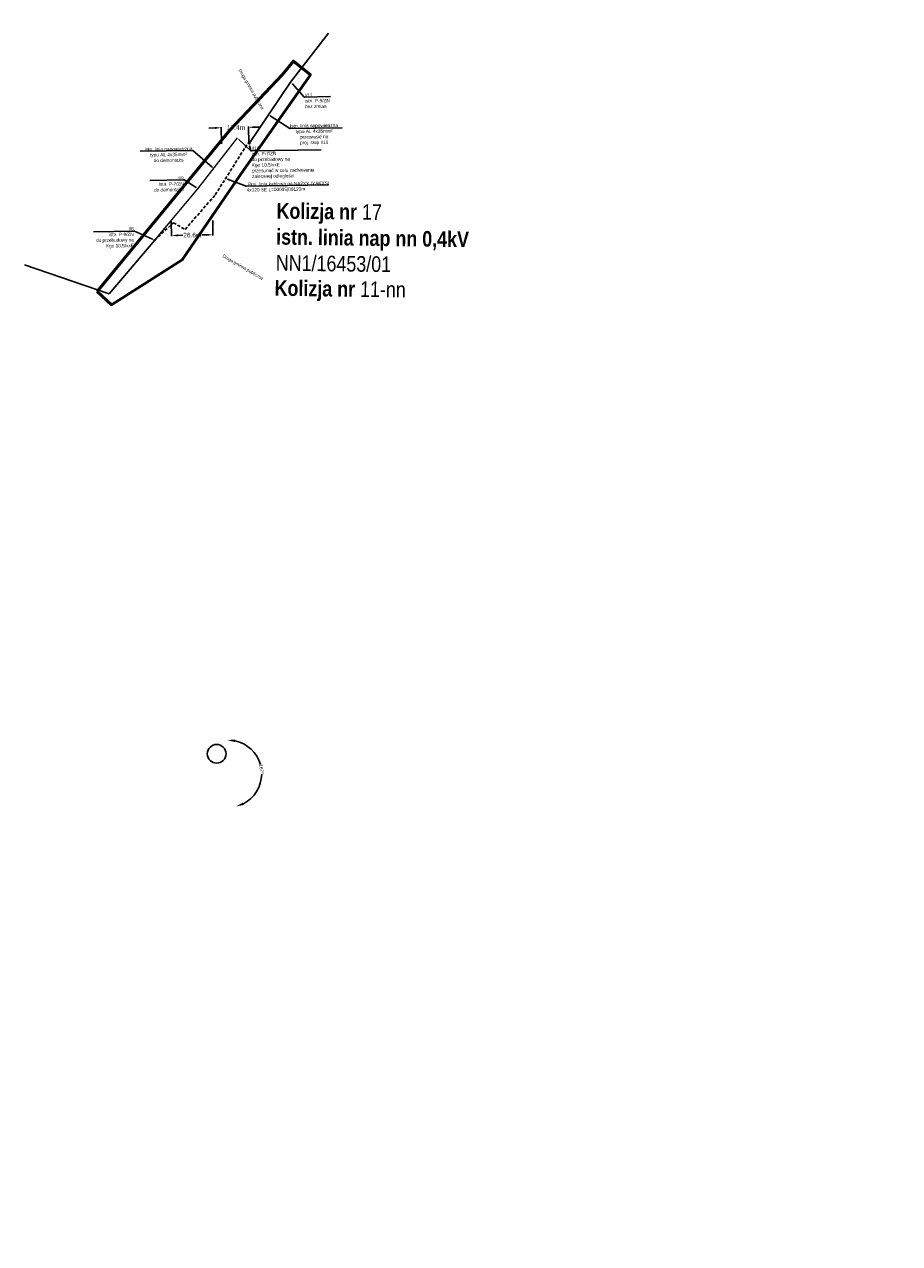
# Model space of a CAD drawing. Header units: millimetres. Extents: x 6504137 to 6515825, y 5737606 to 5784558.
# Tile 69 of 115: x 6512420 to 6512980, y 5762714 to 5763496. Entities that reach past the tile are written whole.
import ezdxf
from ezdxf import colors
from ezdxf.entities.mleader import LeaderData, LeaderLine
from ezdxf.math import Vec2, Vec3

# ---------------------------------------------------------------- set-up
doc = ezdxf.new("R2010")
doc.units = ezdxf.units.MM
doc.linetypes.add('JIS_02_2.0', pattern=[3, 2, -1])
for name, color, linetype in [('#Nr Działek', 6, 'Continuous'), ('_Kąt załomu', 7, 'Continuous'), ('_Opisy', 7, 'Continuous')]:
    doc.layers.add(name, color=color, linetype=linetype)
for name, color, linetype, lineweight in [('-Linia kablowa nn', 132, 'JIS_02_2.0', 30), ('_-demontaż nn', 132, 'DEMONTAZ', 20), ('_trasa_slupy', 1, 'Continuous', 20), ('_Zakres mapy projektowej', 4, 'Continuous', 50)]:
    doc.layers.add(name, color=color, linetype=linetype, lineweight=lineweight)
doc.layers.add('-wymiary', color=7, linetype='Continuous', lineweight=35, true_color=0x000000)
doc.layers.add('istn. linia nap.', color=7, linetype='Continuous', lineweight=0, true_color=0x000000)
doc.styles.add('Arial_Narr', font='ARIALN.TTF')
doc.styles.add('GEO-INFO', font='arial.ttf')
doc.styles.get("Standard").update_dxf_attribs({"font": 'ARIALN.TTF'})
doc.linetypes.add('DEMONTAZ', pattern='A,1,["x",Standard,S=1,R=0,X=-0.1,Y=-0.35],1', length=2)
doc.dimstyles.new('Kat załomu', dxfattribs={"dimtxt": 2.2, "dimasz": 5, "dimexe": 0.18, "dimexo": 0.0625, "dimtad": 0, "dimtih": 1, "dimtoh": 1, "dimdec": 4, "dimzin": 0, "dimdsep": 46, "dimtxsty": 'Standard', "dimcen": 0.9, "dimse1": 1, "dimse2": 1, "dimadec": 0, "dimazin": 0, "dimtfac": 1, "dimtdec": 4, "dimtofl": 0, "dimtmove": 0, "dimatfit": 3, "dimfxl": 1, "dimtolj": 1, "dimtzin": 0, "dimarcsym": 0})
doc.dimstyles.new('McRobic', dxfattribs={"dimtxt": 3, "dimasz": 4, "dimexe": 0.5, "dimexo": 0.04, "dimgap": 0.4, "dimtad": 0, "dimtih": 1, "dimtoh": 1, "dimdec": 1, "dimrnd": 0.01, "dimzin": 0, "dimdsep": 46, "dimtxsty": 'Standard', "dimcen": 0.09, "dimadec": 0, "dimazin": 0, "dimtfac": 1, "dimtdec": 1, "dimtofl": 0, "dimtmove": 0, "dimatfit": 3, "dimfxl": 1, "dimtolj": 1, "dimtzin": 0, "dimlwd": 25, "dimlwe": 25, "dimarcsym": 0})

# ---------------------------------------------------------------- blocks, each defined once
blk = doc.blocks.new('*D35')
at = {"layer": '_Kąt załomu', "color": 0, "lineweight": -2, "transparency": 16777216}
for start, end in [(5.07411, 70.38078), (283.87038, 349.17948)]:
    blk.add_arc((6512523.51, 5764422.88), 22.46, start, end, dxfattribs=at)
at = {"layer": '_Kąt załomu', "color": 0, "transparency": 16777216}
for points in [[(6512530.86, 5764443.23), (6512531.24, 5764444.85), (6512526.18, 5764445.18)], [(6512529, 5764400.26), (6512528.78, 5764401.91), (6512523.94, 5764400.43)]]:
    blk.add_solid(points, dxfattribs=at)
at = {"layer": 'Defpoints', "color": 0, "transparency": 16777216}
for p in [(6512971.28, 5768158.26), (6512523.51, 5764422.88), (6512542.65, 5764411.13), (6512550.21, 5763015.53)]:
    blk.add_point(p, dxfattribs=at)
at = {"layer": '_Kąt załomu', "color": 0, "transparency": 16777216, "insert": (6512545.94, 5764421.76), "char_height": 2.2, "attachment_point": 5, "rotation": 267}
blk.add_mtext('\\A1;172°', dxfattribs=at)
blk = doc.blocks.new('*D36')
at = {"layer": '_Kąt załomu', "color": 0, "lineweight": -2, "transparency": 16777216}
for start, end in [(15.80191, 77.78669), (297.241, 359.25761)]:
    blk.add_arc((6512550.21, 5763015.53), 21.59, start, end, dxfattribs=at)
at = {"layer": '_Kąt załomu', "color": 0, "transparency": 16777216}
for points in [[(6512554.69, 5763035.8), (6512554.86, 5763037.46), (6512549.8, 5763037.11)], [(6512560.38, 5762995.55), (6512559.8, 5762997.11), (6512555.41, 5762994.58)]]:
    blk.add_solid(points, dxfattribs=at)
at = {"layer": 'Defpoints', "color": 0, "transparency": 16777216}
for p in [(6512523.51, 5764422.88), (6512567.81, 5763028.02), (6512550.21, 5763015.53), (6513310.87, 5759951.21)]:
    blk.add_point(p, dxfattribs=at)
at = {"layer": '_Kąt załomu', "color": 0, "transparency": 16777216, "insert": (6512571.61, 5763018.35), "char_height": 2.2, "attachment_point": 5, "rotation": 276}
blk.add_mtext('\\A1;167°', dxfattribs=at)
blk = doc.blocks.new('*D37')
at = {"layer": '_Kąt załomu', "color": 0, "lineweight": -2, "transparency": 16777216}
for start, end in [(11.02555, 91.30721), (274.56614, 354.7857)]:
    blk.add_arc((6513310.87, 5759951.21), 22.72, start, end, dxfattribs=at)
at = {"layer": '_Kąt załomu', "color": 0, "transparency": 16777216}
for points in [[(6513310.46, 5759973.1), (6513310.24, 5759974.75), (6513305.4, 5759973.26)], [(6513312.66, 5759927.73), (6513312.71, 5759929.39), (6513307.68, 5759928.71)]]:
    blk.add_solid(points, dxfattribs=at)
at = {"layer": 'Defpoints', "color": 0, "transparency": 16777216}
for p in [(6512550.21, 5763015.53), (6513310.87, 5759951.21), (6513330.4, 5759939.6), (6513238.18, 5759438.35)]:
    blk.add_point(p, dxfattribs=at)
at = {"layer": '_Kąt załomu', "color": 0, "transparency": 16777216, "insert": (6513333.56, 5759952.37), "char_height": 2.2, "attachment_point": 5, "rotation": 276}
blk.add_mtext('\\A1;202°', dxfattribs=at)
blk = doc.blocks.new('*D125')
at = {"layer": '-wymiary', "color": 0, "lineweight": 25, "transparency": 16777216}
for p, q in [((6512541.85, 5763429.43), (6512537.85, 5763429.35)), ((6512567.27, 5763429.9), (6512571.27, 5763429.98))]:
    blk.add_line(p, q, dxfattribs=at)
at = {"layer": '-wymiary', "color": 0, "linetype": 'Continuous', "lineweight": 25, "transparency": 16777216}
for p, q in [((6512546.04, 5763419.15), (6512545.84, 5763430)), ((6512563.47, 5763419.47), (6512563.27, 5763430.33))]:
    blk.add_line(p, q, dxfattribs=at)
at = {"layer": '-wymiary', "color": 0, "transparency": 16777216}
for points in [[(6512541.87, 5763428.76), (6512541.84, 5763430.09), (6512545.85, 5763429.5)], [(6512567.26, 5763430.57), (6512567.29, 5763429.23), (6512563.27, 5763429.83)]]:
    blk.add_solid(points, dxfattribs=at)
at = {"layer": 'Defpoints', "color": 0, "transparency": 16777216}
for p in [(6512563.27, 5763429.83), (6512546.05, 5763419.11), (6512563.47, 5763419.43)]:
    blk.add_point(p, dxfattribs=at)
at = {"layer": '-wymiary', "color": 0, "transparency": 16777216, "insert": (6512555.36, 5763429.68), "char_height": 3, "attachment_point": 5, "rotation": 0.02135, "style": 'GEO-INFO'}
blk.add_mtext('\\A1;17.4m', dxfattribs=at)
blk = doc.blocks.new('OKRAG_PELNY')
at = {"color": 0}
blk.add_lwpolyline([(0.5, 0), (0.482963, -0.12941), (0.433013, -0.25), (0.353553, -0.353553), (0.25, -0.433013), (0.12941, -0.482963), (0, -0.5), (-0.12941, -0.482963), (-0.25, -0.433013), (-0.353553, -0.353553), (-0.433013, -0.25), (-0.482963, -0.12941), (-0.5, 0), (-0.482963, 0.12941), (-0.433013, 0.25), (-0.353553, 0.353553), (-0.25, 0.433013), (-0.12941, 0.482963), (0, 0.5), (0.12941, 0.482963), (0.25, 0.433013), (0.353553, 0.353553), (0.433013, 0.25), (0.482963, 0.12941)], close=True, dxfattribs=at)
blk = doc.blocks.new('*D126')
at = {"layer": '-wymiary', "color": 0, "linetype": 'Continuous', "lineweight": 25, "transparency": 16777216}
for p, q in [((6512513.86, 5763369.66), (6512514.05, 5763359.96)), ((6512540.41, 5763370.16), (6512540.59, 5763360.46))]:
    blk.add_line(p, q, dxfattribs=at)
at = {"layer": '-wymiary', "color": 0, "lineweight": 25, "transparency": 16777216}
for p, q in [((6512518.04, 5763360.53), (6512521.34, 5763360.59)), ((6512536.58, 5763360.88), (6512533.4, 5763360.82))]:
    blk.add_line(p, q, dxfattribs=at)
at = {"layer": '-wymiary', "color": 0, "transparency": 16777216}
for points in [[(6512518.02, 5763361.2), (6512518.05, 5763359.86), (6512514.04, 5763360.46)], [(6512536.6, 5763360.21), (6512536.57, 5763361.55), (6512540.58, 5763360.96)]]:
    blk.add_solid(points, dxfattribs=at)
at = {"layer": 'Defpoints', "color": 0, "transparency": 16777216}
for p in [(6512513.86, 5763369.7), (6512540.41, 5763370.2), (6512540.58, 5763360.96)]:
    blk.add_point(p, dxfattribs=at)
at = {"layer": '-wymiary', "color": 0, "transparency": 16777216, "insert": (6512527.37, 5763360.71), "char_height": 3, "attachment_point": 5, "rotation": 0.02135, "style": 'GEO-INFO'}
blk.add_mtext('\\A1;26.6m', dxfattribs=at)

msp = doc.modelspace()

# ---------------------------------------------------------------- linework, layer by layer
at = {"layer": '#Nr Działek'}
msp.add_circle((6512542.96, 5763028.32), 6, dxfattribs=at)
at = {"layer": '-Linia kablowa nn'}
msp.add_lwpolyline([(6512503.26569, 5763357.51265), (6512503.26569, 5763357.51265), (6512503.26569, 5763357.51265), (6512503.26569, 5763357.51265), (6512503.26569, 5763357.51265), (6512503.26569, 5763357.51265), (6512503.26569, 5763357.51265), (6512503.26569, 5763357.51265), (6512503.26569, 5763357.51265), (6512503.26569, 5763357.51265), (6512503.26569, 5763357.51265), (6512503.26569, 5763357.51265), (6512503.26569, 5763357.51265), (6512503.26569, 5763357.51265), (6512503.26569, 5763357.51265), (6512503.26569, 5763357.51265), (6512503.26569, 5763357.51265), (6512503.26569, 5763357.51265), (6512503.26569, 5763357.51265), (6512503.26569, 5763357.51265), (6512503.26569, 5763357.51265), (6512503.26569, 5763357.51265), (6512503.26569, 5763357.51265), (6512503.26569, 5763357.51265), (6512503.26569, 5763357.51265), (6512503.26569, 5763357.51265), (6512503.26569, 5763357.51265), (6512503.26569, 5763357.51265), (6512503.26569, 5763357.51265), (6512503.26569, 5763357.51265), (6512503.26569, 5763357.51265), (6512503.26569, 5763357.51265), (6512503.26569, 5763357.51265), (6512503.26569, 5763357.51265), (6512503.26569, 5763357.51265), (6512503.26569, 5763357.51265), (6512503.26569, 5763357.51265), (6512503.26569, 5763357.51265), (6512503.26569, 5763357.51265), (6512503.26569, 5763357.51265), (6512503.26569, 5763357.51265), (6512503.26569, 5763357.51265), (6512503.26569, 5763357.51265), (6512503.26569, 5763357.51265), (6512503.26569, 5763357.51265), (6512503.26569, 5763357.51265), (6512503.26569, 5763357.51265), (6512503.26569, 5763357.51265), (6512503.26569, 5763357.51265), (6512503.26569, 5763357.51265), (6512503.26569, 5763357.51265), (6512503.26569, 5763357.51265), (6512503.26569, 5763357.51265), (6512503.26569, 5763357.51265), (6512503.26569, 5763357.51265), (6512503.26569, 5763357.51265), (6512503.26569, 5763357.51265), (6512503.26569, 5763357.51265), (6512503.26569, 5763357.51265), (6512503.26569, 5763357.51265), (6512503.26569, 5763357.51265), (6512503.26569, 5763357.51265), (6512503.26569, 5763357.51265), (6512503.26569, 5763357.51265), (6512503.26569, 5763357.51265), (6512503.26569, 5763357.51265), (6512503.26569, 5763357.51265), (6512503.26569, 5763357.51265), (6512503.26569, 5763357.51265), (6512503.26569, 5763357.51265), (6512503.26569, 5763357.51265), (6512503.26569, 5763357.51265), (6512503.26569, 5763357.51265), (6512503.26569, 5763357.51265), (6512503.26569, 5763357.51265), (6512503.26569, 5763357.51265), (6512503.26569, 5763357.51265), (6512503.26569, 5763357.51265), (6512503.26569, 5763357.51265), (6512503.26569, 5763357.51265), (6512503.26569, 5763357.51265), (6512503.26569, 5763357.51265), (6512503.26569, 5763357.51265), (6512503.26569, 5763357.51265), (6512503.26569, 5763357.51265), (6512503.26569, 5763357.51265), (6512503.26569, 5763357.51265), (6512503.26569, 5763357.51265), (6512503.26569, 5763357.51265), (6512503.26569, 5763357.51265), (6512503.26569, 5763357.51265), (6512503.26569, 5763357.51265), (6512503.26569, 5763357.51265), (6512503.26569, 5763357.51265), (6512503.26569, 5763357.51265), (6512503.26569, 5763357.51265), (6512503.26569, 5763357.51265), (6512503.26569, 5763357.51265), (6512503.26569, 5763357.51265), (6512503.26569, 5763357.51265), (6512503.26569, 5763357.51265), (6512503.26569, 5763357.51265), (6512503.26569, 5763357.51265), (6512503.26569, 5763357.51265), (6512503.26569, 5763357.51265), (6512503.26569, 5763357.51265), (6512503.26569, 5763357.51265), (6512503.26569, 5763357.51265), (6512503.26569, 5763357.51265), (6512503.26569, 5763357.51265), (6512503.26569, 5763357.51265), (6512503.26569, 5763357.51265), (6512503.26569, 5763357.51265), (6512503.26569, 5763357.51265), (6512503.26569, 5763357.51265), (6512503.26569, 5763357.51265), (6512503.26569, 5763357.51265), (6512503.26569, 5763357.51265), (6512503.26569, 5763357.51265), (6512503.26569, 5763357.51265), (6512503.26569, 5763357.51265), (6512503.26569, 5763357.51265), (6512503.26569, 5763357.51265), (6512503.26569, 5763357.51265), (6512503.26569, 5763357.51265), (6512503.26569, 5763357.51265), (6512503.26569, 5763357.51265), (6512503.26569, 5763357.51265), (6512503.26569, 5763357.51265), (6512503.26569, 5763357.51265), (6512503.26569, 5763357.51265), (6512503.26569, 5763357.51265), (6512503.26569, 5763357.51265), (6512503.26569, 5763357.51265), (6512503.26569, 5763357.51265), (6512503.26569, 5763357.51265), (6512503.26569, 5763357.51265), (6512503.26569, 5763357.51265), (6512503.26569, 5763357.51265), (6512503.26569, 5763357.51265), (6512503.26569, 5763357.51265), (6512503.26569, 5763357.51265), (6512503.26569, 5763357.51265), (6512503.26569, 5763357.51265), (6512503.26569, 5763357.51265), (6512503.26569, 5763357.51265), (6512503.26569, 5763357.51265), (6512503.26569, 5763357.51265), (6512503.26569, 5763357.51265), (6512503.26569, 5763357.51265), (6512503.26569, 5763357.51265), (6512503.26569, 5763357.51265), (6512503.26569, 5763357.51265), (6512503.26569, 5763357.51265), (6512503.26569, 5763357.51265), (6512503.26569, 5763357.51265), (6512503.26569, 5763357.51265), (6512503.26569, 5763357.51265), (6512503.26569, 5763357.51265), (6512503.26569, 5763357.51265), (6512503.26569, 5763357.51265), (6512503.26569, 5763357.51265), (6512503.26569, 5763357.51265), (6512503.26569, 5763357.51265), (6512503.26569, 5763357.51265), (6512503.26569, 5763357.51265), (6512503.26569, 5763357.51265), (6512503.26569, 5763357.51265), (6512503.26569, 5763357.51265), (6512503.26569, 5763357.51265), (6512503.26569, 5763357.51265), (6512503.26569, 5763357.51265), (6512503.26569, 5763357.51265), (6512503.26569, 5763357.51265), (6512503.26569, 5763357.51265), (6512503.26569, 5763357.51265), (6512503.26569, 5763357.51265), (6512503.26569, 5763357.51265), (6512503.26569, 5763357.51265), (6512503.26569, 5763357.51265), (6512503.26569, 5763357.51265), (6512503.26569, 5763357.51265), (6512503.26569, 5763357.51265), (6512503.26569, 5763357.51265), (6512503.26569, 5763357.51265), (6512503.26569, 5763357.51265), (6512503.26569, 5763357.51265), (6512503.26569, 5763357.51265), (6512503.26569, 5763357.51265), (6512503.26569, 5763357.51265), (6512503.26569, 5763357.51265), (6512503.26569, 5763357.51265), (6512503.26569, 5763357.51265), (6512503.26569, 5763357.51265), (6512503.26569, 5763357.51265), (6512503.26569, 5763357.51265), (6512503.26569, 5763357.51265), (6512503.26569, 5763357.51265), (6512503.26569, 5763357.51265), (6512503.26569, 5763357.51265), (6512503.26569, 5763357.51265), (6512503.26569, 5763357.51265), (6512503.26569, 5763357.51265), (6512503.26569, 5763357.51265), (6512503.26569, 5763357.51265), (6512503.26569, 5763357.51265), (6512503.26569, 5763357.51265), (6512503.26569, 5763357.51265), (6512503.26569, 5763357.51265), (6512503.26569, 5763357.51265), (6512503.26569, 5763357.51265), (6512503.26569, 5763357.51265), (6512503.26569, 5763357.51265), (6512503.26569, 5763357.51265), (6512503.26569, 5763357.51265), (6512503.26569, 5763357.51265), (6512503.26569, 5763357.51265), (6512503.26569, 5763357.51265), (6512503.26569, 5763357.51265), (6512503.26569, 5763357.51265), (6512503.26569, 5763357.51265), (6512503.26569, 5763357.51265), (6512503.26569, 5763357.51265), (6512503.26569, 5763357.51265), (6512503.26569, 5763357.51265), (6512503.26569, 5763357.51265), (6512503.26569, 5763357.51265), (6512503.26569, 5763357.51265), (6512503.26569, 5763357.51265), (6512503.26569, 5763357.51265), (6512515.24965, 5763368.68226), (6512515.24965, 5763368.68226), (6512515.24965, 5763368.68226), (6512515.24965, 5763368.68226), (6512515.24965, 5763368.68226), (6512515.24965, 5763368.68226), (6512515.24965, 5763368.68226), (6512515.24965, 5763368.68226), (6512515.24965, 5763368.68226), (6512515.24965, 5763368.68226), (6512515.24965, 5763368.68226), (6512515.24965, 5763368.68226), (6512515.24965, 5763368.68226), (6512515.24965, 5763368.68226), (6512515.24965, 5763368.68226), (6512515.24965, 5763368.68226), (6512515.24965, 5763368.68226), (6512515.24965, 5763368.68226), (6512515.24965, 5763368.68226), (6512515.24965, 5763368.68226), (6512515.24965, 5763368.68226), (6512515.24965, 5763368.68226), (6512515.24965, 5763368.68226), (6512515.24965, 5763368.68226), (6512515.24965, 5763368.68226), (6512515.24965, 5763368.68226), (6512515.24965, 5763368.68226), (6512515.24965, 5763368.68226), (6512515.24965, 5763368.68226), (6512515.24965, 5763368.68226), (6512515.24965, 5763368.68226), (6512515.24965, 5763368.68226), (6512515.24965, 5763368.68226), (6512515.24965, 5763368.68226), (6512515.24965, 5763368.68226), (6512515.24965, 5763368.68226), (6512515.24965, 5763368.68226), (6512515.24965, 5763368.68226), (6512515.24965, 5763368.68226), (6512515.24965, 5763368.68226), (6512515.24965, 5763368.68226), (6512515.24965, 5763368.68226), (6512515.24965, 5763368.68226), (6512515.24965, 5763368.68226), (6512515.24965, 5763368.68226), (6512515.24965, 5763368.68226), (6512515.24965, 5763368.68226), (6512515.24965, 5763368.68226), (6512515.24965, 5763368.68226), (6512515.24965, 5763368.68226), (6512515.24965, 5763368.68226), (6512515.24965, 5763368.68226), (6512515.24965, 5763368.68226), (6512515.24965, 5763368.68226), (6512515.24965, 5763368.68226), (6512515.24965, 5763368.68226), (6512515.24965, 5763368.68226), (6512515.24965, 5763368.68226), (6512515.24965, 5763368.68226), (6512515.24965, 5763368.68226), (6512515.24965, 5763368.68226), (6512515.24965, 5763368.68226), (6512515.24965, 5763368.68226), (6512515.24965, 5763368.68226), (6512515.24965, 5763368.68226), (6512515.24965, 5763368.68226), (6512515.24965, 5763368.68226), (6512515.24965, 5763368.68226), (6512515.24965, 5763368.68226), (6512515.24965, 5763368.68226), (6512515.24965, 5763368.68226), (6512515.24965, 5763368.68226), (6512515.24965, 5763368.68226), (6512515.24965, 5763368.68226), (6512515.24965, 5763368.68226), (6512515.24965, 5763368.68226), (6512515.24965, 5763368.68226), (6512515.24965, 5763368.68226), (6512515.24965, 5763368.68226), (6512515.24965, 5763368.68226), (6512515.24965, 5763368.68226), (6512515.24965, 5763368.68226), (6512515.24965, 5763368.68226), (6512515.24965, 5763368.68226), (6512515.24965, 5763368.68226), (6512515.24965, 5763368.68226), (6512515.24965, 5763368.68226), (6512515.24965, 5763368.68226), (6512515.24965, 5763368.68226), (6512515.24965, 5763368.68226), (6512515.24965, 5763368.68226), (6512515.24965, 5763368.68226), (6512515.24965, 5763368.68226), (6512515.24965, 5763368.68226), (6512515.24965, 5763368.68226), (6512515.24965, 5763368.68226), (6512515.24965, 5763368.68226), (6512515.24965, 5763368.68226), (6512515.24965, 5763368.68226), (6512515.24965, 5763368.68226), (6512515.24965, 5763368.68226), (6512515.24965, 5763368.68226), (6512515.24965, 5763368.68226), (6512515.24965, 5763368.68226), (6512515.24965, 5763368.68226), (6512515.24965, 5763368.68226), (6512515.24965, 5763368.68226), (6512515.24965, 5763368.68226), (6512515.24965, 5763368.68226), (6512515.24965, 5763368.68226), (6512515.24965, 5763368.68226), (6512515.24965, 5763368.68226), (6512515.24965, 5763368.68226), (6512515.24965, 5763368.68226), (6512515.24965, 5763368.68226), (6512515.24965, 5763368.68226), (6512515.24965, 5763368.68226), (6512515.24965, 5763368.68226), (6512515.24965, 5763368.68226), (6512515.24965, 5763368.68226), (6512515.24965, 5763368.68226), (6512515.24965, 5763368.68226), (6512515.24965, 5763368.68226), (6512515.24965, 5763368.68226), (6512515.24965, 5763368.68226), (6512515.24965, 5763368.68226), (6512515.24965, 5763368.68226), (6512515.24965, 5763368.68226), (6512515.24965, 5763368.68226), (6512515.24965, 5763368.68226), (6512515.24965, 5763368.68226), (6512515.24965, 5763368.68226), (6512515.24965, 5763368.68226), (6512515.24965, 5763368.68226), (6512515.24965, 5763368.68226), (6512515.24965, 5763368.68226), (6512515.24965, 5763368.68226), (6512515.24965, 5763368.68226), (6512515.24965, 5763368.68226), (6512515.24965, 5763368.68226), (6512515.24965, 5763368.68226), (6512515.24965, 5763368.68226), (6512515.24965, 5763368.68226), (6512515.24965, 5763368.68226), (6512515.24965, 5763368.68226), (6512515.24965, 5763368.68226), (6512515.24965, 5763368.68226), (6512515.24965, 5763368.68226), (6512515.24965, 5763368.68226), (6512515.24965, 5763368.68226), (6512515.24965, 5763368.68226), (6512515.24965, 5763368.68226), (6512515.24965, 5763368.68226), (6512515.24965, 5763368.68226), (6512515.24965, 5763368.68226), (6512515.24965, 5763368.68226), (6512515.24965, 5763368.68226), (6512515.24965, 5763368.68226), (6512515.24965, 5763368.68226), (6512515.24965, 5763368.68226), (6512515.24965, 5763368.68226), (6512515.24965, 5763368.68226), (6512515.24965, 5763368.68226), (6512515.24965, 5763368.68226), (6512515.24965, 5763368.68226), (6512515.24965, 5763368.68226), (6512515.24965, 5763368.68226), (6512515.24965, 5763368.68226), (6512515.24965, 5763368.68226), (6512515.24965, 5763368.68226), (6512515.24965, 5763368.68226), (6512515.24965, 5763368.68226), (6512515.24965, 5763368.68226), (6512515.24965, 5763368.68226), (6512515.24965, 5763368.68226), (6512515.24965, 5763368.68226), (6512515.24965, 5763368.68226), (6512515.24965, 5763368.68226), (6512515.24965, 5763368.68226), (6512515.24965, 5763368.68226), (6512515.24965, 5763368.68226), (6512515.24965, 5763368.68226), (6512515.24965, 5763368.68226), (6512515.24965, 5763368.68226), (6512515.24965, 5763368.68226), (6512515.24965, 5763368.68226), (6512515.24965, 5763368.68226), (6512515.24965, 5763368.68226), (6512515.24965, 5763368.68226), (6512515.24965, 5763368.68226), (6512515.24965, 5763368.68226), (6512515.24965, 5763368.68226), (6512515.24965, 5763368.68226), (6512515.24965, 5763368.68226), (6512515.24965, 5763368.68226), (6512515.24965, 5763368.68226), (6512515.24965, 5763368.68226), (6512515.24965, 5763368.68226), (6512515.24965, 5763368.68226), (6512515.24965, 5763368.68226), (6512515.24965, 5763368.68226), (6512515.24965, 5763368.68226), (6512515.24965, 5763368.68226), (6512515.24965, 5763368.68226), (6512515.24965, 5763368.68226), (6512515.24965, 5763368.68226), (6512515.24965, 5763368.68226), (6512515.24965, 5763368.68226), (6512515.24965, 5763368.68226), (6512515.24965, 5763368.68226), (6512515.24965, 5763368.68226), (6512515.24965, 5763368.68226), (6512515.24965, 5763368.68226), (6512515.24965, 5763368.68226), (6512515.24965, 5763368.68226), (6512515.24965, 5763368.68226), (6512515.24965, 5763368.68226), (6512515.24965, 5763368.68226), (6512515.24965, 5763368.68226), (6512515.24965, 5763368.68226), (6512515.24965, 5763368.68226), (6512515.24965, 5763368.68226), (6512515.24965, 5763368.68226), (6512515.24965, 5763368.68226), (6512515.24965, 5763368.68226), (6512515.24965, 5763368.68226), (6512515.24965, 5763368.68226), (6512515.24965, 5763368.68226), (6512515.24965, 5763368.68226), (6512515.24965, 5763368.68226), (6512515.24965, 5763368.68226), (6512515.24965, 5763368.68226), (6512515.24965, 5763368.68226), (6512515.24965, 5763368.68226), (6512515.24965, 5763368.68226), (6512515.24965, 5763368.68226), (6512515.24965, 5763368.68226), (6512515.24965, 5763368.68226), (6512515.24965, 5763368.68226), (6512515.24965, 5763368.68226), (6512515.24965, 5763368.68226), (6512515.24965, 5763368.68226), (6512515.24965, 5763368.68226), (6512515.24965, 5763368.68226), (6512515.24965, 5763368.68226), (6512522.68739, 5763364.34634), (6512522.68739, 5763364.34634), (6512522.68739, 5763364.34634), (6512522.68739, 5763364.34634), (6512522.68739, 5763364.34634), (6512522.68739, 5763364.34634), (6512522.68739, 5763364.34634), (6512522.68739, 5763364.34634), (6512522.68739, 5763364.34634), (6512522.68739, 5763364.34634), (6512522.68739, 5763364.34634), (6512522.68739, 5763364.34634), (6512522.68739, 5763364.34634), (6512522.68739, 5763364.34634), (6512522.68739, 5763364.34634), (6512522.68739, 5763364.34634), (6512522.68739, 5763364.34634), (6512522.68739, 5763364.34634), (6512522.68739, 5763364.34634), (6512522.68739, 5763364.34634), (6512522.68739, 5763364.34634), (6512522.68739, 5763364.34634), (6512522.68739, 5763364.34634), (6512522.68739, 5763364.34634), (6512522.68739, 5763364.34634), (6512522.68739, 5763364.34634), (6512522.68739, 5763364.34634), (6512522.68739, 5763364.34634), (6512522.68739, 5763364.34634), (6512522.68739, 5763364.34634), (6512522.68739, 5763364.34634), (6512522.68739, 5763364.34634), (6512542.08789, 5763386.51759), (6512542.08789, 5763386.51759), (6512542.08789, 5763386.51759), (6512542.08789, 5763386.51759), (6512542.08789, 5763386.51759), (6512542.08789, 5763386.51759), (6512542.08789, 5763386.51759), (6512542.08789, 5763386.51759), (6512542.08789, 5763386.51759), (6512542.08789, 5763386.51759), (6512542.08789, 5763386.51759), (6512542.08789, 5763386.51759), (6512542.08789, 5763386.51759), (6512542.08789, 5763386.51759), (6512542.08789, 5763386.51759), (6512542.08789, 5763386.51759), (6512542.08789, 5763386.51759), (6512542.08789, 5763386.51759), (6512542.08789, 5763386.51759), (6512542.08789, 5763386.51759), (6512542.08789, 5763386.51759), (6512542.08789, 5763386.51759), (6512542.08789, 5763386.51759), (6512542.08789, 5763386.51759), (6512542.08789, 5763386.51759), (6512542.08789, 5763386.51759), (6512542.08789, 5763386.51759), (6512542.08789, 5763386.51759), (6512542.08789, 5763386.51759), (6512542.08789, 5763386.51759), (6512542.08789, 5763386.51759), (6512542.08789, 5763386.51759), (6512563.06796, 5763419.8107), (6512563.06796, 5763419.8107), (6512563.06796, 5763419.8107), (6512563.06796, 5763419.8107), (6512563.06796, 5763419.8107), (6512563.06796, 5763419.8107), (6512563.06796, 5763419.8107), (6512563.06796, 5763419.8107), (6512563.06796, 5763419.8107), (6512563.06796, 5763419.8107), (6512563.06796, 5763419.8107), (6512563.06796, 5763419.8107), (6512563.06796, 5763419.8107), (6512563.06796, 5763419.8107), (6512563.06796, 5763419.8107), (6512563.06796, 5763419.8107), (6512563.06796, 5763419.8107), (6512563.06796, 5763419.8107), (6512563.06796, 5763419.8107), (6512563.06796, 5763419.8107), (6512563.06796, 5763419.8107), (6512563.06796, 5763419.8107), (6512563.06796, 5763419.8107), (6512563.06796, 5763419.8107), (6512563.06796, 5763419.8107), (6512563.06796, 5763419.8107), (6512563.06796, 5763419.8107), (6512563.06796, 5763419.8107), (6512563.06796, 5763419.8107), (6512563.06796, 5763419.8107), (6512563.06796, 5763419.8107), (6512563.06796, 5763419.8107), (6512563.06796, 5763419.8107), (6512563.06796, 5763419.8107), (6512563.06796, 5763419.8107), (6512563.06796, 5763419.8107), (6512563.06796, 5763419.8107), (6512563.06796, 5763419.8107), (6512563.06796, 5763419.8107), (6512563.06796, 5763419.8107), (6512563.06796, 5763419.8107), (6512563.06796, 5763419.8107), (6512563.06796, 5763419.8107), (6512563.06796, 5763419.8107), (6512563.06796, 5763419.8107), (6512563.06796, 5763419.8107), (6512563.06796, 5763419.8107), (6512563.06796, 5763419.8107), (6512563.06796, 5763419.8107), (6512563.06796, 5763419.8107), (6512563.06796, 5763419.8107), (6512563.06796, 5763419.8107), (6512563.06796, 5763419.8107), (6512563.06796, 5763419.8107), (6512563.06796, 5763419.8107), (6512563.06796, 5763419.8107), (6512563.06796, 5763419.8107), (6512563.06796, 5763419.8107), (6512563.06796, 5763419.8107), (6512563.06796, 5763419.8107), (6512563.06796, 5763419.8107), (6512563.06796, 5763419.8107), (6512563.06796, 5763419.8107), (6512563.06796, 5763419.8107), (6512563.06796, 5763419.8107), (6512563.06796, 5763419.8107), (6512563.06796, 5763419.8107), (6512563.06796, 5763419.8107), (6512563.06796, 5763419.8107), (6512563.06796, 5763419.8107), (6512563.06796, 5763419.8107), (6512563.06796, 5763419.8107), (6512563.06796, 5763419.8107), (6512563.06796, 5763419.8107), (6512563.06796, 5763419.8107), (6512563.81698, 5763419.44007), (6512563.81698, 5763419.44007), (6512563.81698, 5763419.44007), (6512563.81698, 5763419.44007), (6512563.81698, 5763419.44007), (6512563.81698, 5763419.44007), (6512563.81698, 5763419.44007), (6512563.81698, 5763419.44007), (6512563.81698, 5763419.44007), (6512563.81698, 5763419.44007), (6512563.81698, 5763419.44007), (6512563.81698, 5763419.44007), (6512563.81698, 5763419.44007), (6512563.81698, 5763419.44007), (6512563.81698, 5763419.44007), (6512563.81698, 5763419.44007), (6512563.81698, 5763419.44007), (6512563.81698, 5763419.44007), (6512563.81698, 5763419.44007), (6512563.81698, 5763419.44007), (6512563.81698, 5763419.44007), (6512563.81698, 5763419.44007), (6512563.81698, 5763419.44007), (6512563.81698, 5763419.44007), (6512563.81698, 5763419.44007), (6512563.81698, 5763419.44007), (6512563.81698, 5763419.44007), (6512563.81698, 5763419.44007), (6512563.81698, 5763419.44007), (6512563.81698, 5763419.44007), (6512563.81698, 5763419.44007), (6512563.81698, 5763419.44007), (6512563.81698, 5763419.44007), (6512563.81698, 5763419.44007), (6512563.81698, 5763419.44007), (6512563.81698, 5763419.44007), (6512563.81698, 5763419.44007), (6512563.81698, 5763419.44007), (6512563.81698, 5763419.44007), (6512563.81698, 5763419.44007), (6512563.81698, 5763419.44007), (6512563.81698, 5763419.44007), (6512563.81698, 5763419.44007), (6512563.81698, 5763419.44007), (6512563.81698, 5763419.44007), (6512563.81698, 5763419.44007), (6512563.81698, 5763419.44007), (6512563.81698, 5763419.44007), (6512563.81698, 5763419.44007), (6512563.81698, 5763419.44007), (6512563.81698, 5763419.44007), (6512563.81698, 5763419.44007), (6512563.81698, 5763419.44007), (6512563.81698, 5763419.44007), (6512563.81698, 5763419.44007), (6512563.81698, 5763419.44007), (6512563.81698, 5763419.44007), (6512563.81698, 5763419.44007), (6512563.81698, 5763419.44007), (6512563.81698, 5763419.44007), (6512563.81698, 5763419.44007), (6512563.81698, 5763419.44007), (6512563.81698, 5763419.44007), (6512563.81698, 5763419.44007), (6512563.81698, 5763419.44007), (6512563.81698, 5763419.44007), (6512563.81698, 5763419.44007), (6512563.81698, 5763419.44007), (6512563.81698, 5763419.44007), (6512563.81698, 5763419.44007), (6512563.81698, 5763419.44007), (6512563.81698, 5763419.44007), (6512563.81698, 5763419.44007), (6512563.81698, 5763419.44007), (6512563.81698, 5763419.44007), (6512563.81698, 5763419.44007), (6512563.81698, 5763419.44007), (6512563.81698, 5763419.44007), (6512563.81698, 5763419.44007), (6512563.81698, 5763419.44007), (6512563.81698, 5763419.44007), (6512563.81698, 5763419.44007), (6512563.81698, 5763419.44007), (6512563.81698, 5763419.44007), (6512563.81698, 5763419.44007), (6512563.81698, 5763419.44007), (6512563.81698, 5763419.44007), (6512563.81698, 5763419.44007), (6512563.81698, 5763419.44007), (6512563.81698, 5763419.44007), (6512563.81698, 5763419.44007), (6512563.81698, 5763419.44007), (6512563.81698, 5763419.44007), (6512563.81698, 5763419.44007), (6512563.81698, 5763419.44007), (6512563.81698, 5763419.44007), (6512563.81698, 5763419.44007), (6512563.81698, 5763419.44007), (6512563.81698, 5763419.44007), (6512563.81698, 5763419.44007), (6512563.81698, 5763419.44007), (6512563.81698, 5763419.44007), (6512563.81698, 5763419.44007), (6512563.81698, 5763419.44007), (6512563.81698, 5763419.44007), (6512563.81698, 5763419.44007), (6512563.81698, 5763419.44007), (6512563.81698, 5763419.44007), (6512563.81698, 5763419.44007), (6512563.81698, 5763419.44007), (6512563.81698, 5763419.44007), (6512563.81698, 5763419.44007), (6512563.81698, 5763419.44007), (6512563.81698, 5763419.44007), (6512563.81698, 5763419.44007), (6512563.81698, 5763419.44007), (6512563.81698, 5763419.44007), (6512563.81698, 5763419.44007), (6512563.81698, 5763419.44007), (6512563.81698, 5763419.44007), (6512563.81698, 5763419.44007), (6512563.81698, 5763419.44007), (6512563.81698, 5763419.44007), (6512563.81698, 5763419.44007), (6512563.81698, 5763419.44007), (6512563.81698, 5763419.44007), (6512563.81698, 5763419.44007), (6512563.81698, 5763419.44007), (6512563.81698, 5763419.44007), (6512563.81698, 5763419.44007), (6512563.81698, 5763419.44007), (6512563.81698, 5763419.44007), (6512563.81698, 5763419.44007), (6512563.81698, 5763419.44007), (6512563.81698, 5763419.44007), (6512563.81698, 5763419.44007), (6512563.81698, 5763419.44007), (6512563.81698, 5763419.44007), (6512563.81698, 5763419.44007), (6512563.81698, 5763419.44007), (6512563.81698, 5763419.44007), (6512563.81698, 5763419.44007), (6512563.81698, 5763419.44007), (6512563.81698, 5763419.44007), (6512563.81698, 5763419.44007), (6512563.81698, 5763419.44007), (6512563.81698, 5763419.44007), (6512563.81698, 5763419.44007), (6512563.81698, 5763419.44007), (6512563.81698, 5763419.44007), (6512563.81698, 5763419.44007), (6512563.81698, 5763419.44007), (6512563.81698, 5763419.44007), (6512563.81698, 5763419.44007), (6512563.81698, 5763419.44007)], dxfattribs=at)
at = {"layer": '_-demontaż nn', "linetype": 'DEMONTAZ'}
for p, q in [((6512530.97855, 5763390.33753), (6512556.24485, 5763423.14138)), ((6512503.26569, 5763357.51265), (6512530.97855, 5763390.33753))]:
    msp.add_line(p, q, dxfattribs=at)
at = {"layer": 'istn. linia nap.', "color": 18, "linetype": 'Continuous', "lineweight": 30, "true_color": 0x000000}
for p, q in [((6512614.58666, 5763490.05862), (6512590.31165, 5763458.76407)), ((6512503.26569, 5763357.51265), (6512474.09929, 5763323.09919)), ((6512419.79998, 5763341.74537), (6512474.09929, 5763323.09919))]:
    msp.add_line(p, q, dxfattribs=at)

# ---------------------------------------------------------------- block references
at = {"layer": '_-demontaż nn', "lineweight": 18, "xscale": 0.6999999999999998, "yscale": 0.6999999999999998, "rotation": 179.6972132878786}
for p in [(6512563.81698, 5763419.44007), (6512503.26569, 5763357.51265)]:
    msp.add_blockref('OKRAG_PELNY', p, dxfattribs=at)

# ---------------------------------------------------------------- texts
at = {"layer": '_Opisy', "char_height": 2, "attachment_point": 5, "bg_fill": 3, "box_fill_scale": 1, "bg_fill_color": 256, "bg_fill_transparency": 0}
for width, insert, rotation in [(25.1424879, (6512564.92895, 5763454.0643), 300.33615419), (24.9031718, (6512559.61695, 5763339.98811), 329.81602532)]:
    msp.add_mtext_dynamic_manual_height_columns('Droga gminna publiczna', width=width, gutter_width=10, heights=[0], dxfattribs=dict(at, insert=insert, rotation=rotation))
at = {"layer": '_trasa_slupy', "insert": (6512581.38896, 5763381.35453), "char_height": 10, "width": 348.1955042, "attachment_point": 1, "rotation": 359.20502598, "style": 'Arial_Narr'}
msp.add_mtext('{\\fArial Narrow|b1|i0|c238|p34;Kolizja nr }17\\P{\\fArial Narrow|b1|i0|c238|p34;istn. linia nap nn 0,4kV\\P}NN1/16453/01', dxfattribs=at)
at = {"layer": '_trasa_slupy', "color": 5, "insert": (6512580.158, 5763331.89234), "char_height": 10, "width": 348.1955042, "attachment_point": 1, "rotation": 359.20502598, "style": 'Arial_Narr'}
msp.add_mtext('{\\fArial Narrow|b1|i0|c238|p34;Kolizja nr }11-nn', dxfattribs=at)

# ---------------------------------------------------------------- dimensions: what is measured, and where the dimension line sits
at = {"layer": '-wymiary', "color": 7, "linetype": 'Continuous'}
for base, p1, p2, angle, picture, middle in [((6512563.2747, 5763429.82673), (6512546.04531, 5763419.10947), (6512563.46804, 5763419.43358), 1.06573959, '*D125', (6512555.36347, 5763429.67956)), ((6512540.58354, 5763360.95621), (6512513.86396, 5763369.70005), (6512540.40937, 5763370.20021), 1.07942385, '*D126', (6512527.36944, 5763360.70724))]:
    dim = msp.add_linear_dim(base=base, p1=p1, p2=p2, angle=angle, dimstyle='McRobic', override={"dimpost": 'm', "dimtxsty": 'GEO-INFO'}, dxfattribs=at)
    dim.commit()
    dim.dimension.update_dxf_attribs({"geometry": picture, "text_midpoint": middle, "dimtype": 161, "text_rotation": 210})
at = {"layer": '_Kąt załomu'}
dim = msp.add_angular_dim_3p(base=(6513330.40303, 5759939.59784), center=(6513310.872, 5759951.209), p1=(6512550.208, 5763015.528), p2=(6513238.178, 5759438.352), dimstyle='Kat załomu', dxfattribs=at)
dim.commit()
dim.dimension.update_dxf_attribs({"geometry": '*D37', "text_midpoint": (6513333.56396, 5759952.37309), "text_rotation": 276})

# ---------------------------------------------------------------- leaders
at = {"layer": '_Opisy', "linetype": 'Continuous'}
ml = msp.add_multileader_mtext('Standard', dxfattribs=at)
ml.set_content('{\\fArial|b0|i0|c238|p34;I/11      \\P\\C256;istn. P-9/ZN\\Pbez zmian}', color=256)
ml.set_leader_properties()
ml.build(insert=Vec2(0, 0))
ml.multileader.update_dxf_attribs({"text_left_attachment_type": 6, "text_right_attachment_type": 6, "dogleg_length": 0.45, "arrow_head_size": 1.2, "scale": 0.8})
ctx = ml.context
ctx.base_point, ctx.scale, ctx.char_height, ctx.arrow_head_size, ctx.landing_gap_size, ctx.plane_origin, ctx.plane_x_axis, ctx.plane_y_axis = Vec3(6512599.41617, 5763449.21633, 30.78), 0.8, 2.16, 1.2, 0.072, Vec3(6512681.89044, 5763496.27162, 30.78), Vec3(0.999892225, 0.014681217), Vec3(-0.014681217, 0.999892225)
ctx.left_attachment, ctx.right_attachment = 6, 6
notes = []
notes.append((ctx, [(0, (1, 1, 0), (6512599.0562, 5763449.21105, 30.78), (0.999892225, 0.014681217), 0.36, [(0, [(6512590.63779, 5763458.63706, 30.78)], 0, [])])]))
ctx.mtext.insert, ctx.mtext.text_direction, ctx.mtext.rotation, ctx.mtext.flow_direction = Vec3(6512599.45539, 5763451.44934, 30.78), Vec3(0.999892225, 0.014681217), 0.014681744, 5
ml = msp.add_multileader_mtext('Standard', dxfattribs=at)
ml.set_content('\\pxqc;{\\fArial|b0|i0|c238|p34;Istn. linia napowietrzna \\Ptypu AL 4x35mm²\\P\\pq*;przewiesić na \\Pproj. słup I/10}', color=256)
ml.set_leader_properties()
ml.build(insert=Vec2(0, 0))
ml.multileader.update_dxf_attribs({"text_left_attachment_type": 6, "text_right_attachment_type": 6, "dogleg_length": 0.45, "arrow_head_size": 1.2, "scale": 0.8})
ctx = ml.context
ctx.base_point, ctx.scale, ctx.char_height, ctx.arrow_head_size, ctx.landing_gap_size, ctx.plane_origin, ctx.plane_x_axis, ctx.plane_y_axis = Vec3(6512590.10292, 5763428.99642, 41.02), 0.8, 2.16, 1.2, 0.072, Vec3(6512682.54566, 5763471.53429, 41.02), Vec3(0.999892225, 0.014681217), Vec3(-0.014681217, 0.999892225)
ctx.left_attachment, ctx.right_attachment = 6, 6
notes.append((ctx, [(0, (1, 1, 0), (6512589.74296, 5763428.99114, 41.02), (0.999892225, 0.014681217), 0.36, [(0, [(6512576.20829, 5763437.83153, 41.02)], 0, [])])]))
ctx.mtext.insert, ctx.mtext.text_direction, ctx.mtext.rotation, ctx.mtext.alignment, ctx.mtext.flow_direction = Vec3(6512605.27509, 5763432.01453, 41.02), Vec3(0.999892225, 0.014681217), 0.014681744, 2, 5
ml = msp.add_multileader_mtext('Standard', dxfattribs=at)
ml.set_content('\\pxqc;{\\fArial|b0|i0|c238|p34;Istn. linia napowietrzna \\Ptypu AL 4x35mm²\\P\\pq*;do demontażu}', color=256)
ml.set_leader_properties()
ml.build(insert=Vec2(0, 0))
ml.multileader.update_dxf_attribs({"text_left_attachment_type": 6, "text_right_attachment_type": 6, "dogleg_length": 0.45, "arrow_head_size": 1.2, "scale": 0.8})
ctx = ml.context
ctx.base_point, ctx.scale, ctx.char_height, ctx.arrow_head_size, ctx.landing_gap_size, ctx.plane_origin, ctx.plane_x_axis, ctx.plane_y_axis = Vec3(6512496.85018, 5763414.59192, 41.02), 0.8, 2.16, 1.2, 0.072, Vec3(6512589.72384, 5763454.58684, 41.02), Vec3(0.999892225, 0.014681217), Vec3(-0.014681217, 0.999892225)
ctx.left_attachment, ctx.right_attachment, ctx.text_align_type = 6, 6, 2
notes.append((ctx, [(0, (1, 1, 0), (6512527.63654, 5763415.04395, 41.02), (-0.999892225, -0.014681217), 0.36, [(0, [(6512541.02655, 5763403.38308, 41.02)], 0, [])])]))
ctx.mtext.insert, ctx.mtext.text_direction, ctx.mtext.rotation, ctx.mtext.alignment, ctx.mtext.flow_direction = Vec3(6512512.03115, 5763417.01042, 41.02), Vec3(0.999892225, 0.014681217), 0.014681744, 2, 5
ml = msp.add_multileader_mtext('Standard', dxfattribs=at)
ml.set_content('{\\fArial|b0|i0|c238|p34;I/10       \\P\\C256;istn. P-7/ZN\\P}do {\\fArial|b0|i0|c238|p34;\\C256;przebudowy na \\PKgo 10,5/xxE\\Pprzesunąć w celu zachowania \\Pzalecanej odległości}', color=256)
ml.set_leader_properties()
ml.build(insert=Vec2(0, 0))
ml.multileader.update_dxf_attribs({"text_left_attachment_type": 6, "text_right_attachment_type": 6, "dogleg_length": 0.45, "arrow_head_size": 1.2, "scale": 0.8})
ctx = ml.context
ctx.base_point, ctx.scale, ctx.char_height, ctx.arrow_head_size, ctx.landing_gap_size, ctx.plane_origin, ctx.plane_x_axis, ctx.plane_y_axis = Vec3(6512565.26513, 5763414.65493, 30.78), 0.8, 2.16, 1.2, 0.072, Vec3(6512647.73941, 5763456.51338, 30.78), Vec3(0.999892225, 0.014681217), Vec3(-0.014681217, 0.999892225)
ctx.left_attachment, ctx.right_attachment = 6, 6
notes.append((ctx, [(1, (1, 1, 0), (6512564.90517, 5763414.64964, 30.78), (0.999892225, 0.014681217), 0.36, [(0, [(6512556.26468, 5763422.79194, 30.78)], 0, []), (1, [(6512563.81513, 5763419.09008, 30.78)], 0, [])])]))
ctx.mtext.insert, ctx.mtext.text_direction, ctx.mtext.rotation, ctx.mtext.flow_direction = Vec3(6512565.29554, 5763417.48755, 30.78), Vec3(0.999892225, 0.014681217), 0.014681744, 5
ml = msp.add_multileader_mtext('Standard', dxfattribs=at)
ml.set_content('{\\fArial|b0|i0|c238|p34;I/9       \\P\\C256;istn. P-7/ZN\\P}do {\\fArial|b0|i0|c238|p34;\\C256;demontażu}', color=256)
ml.set_leader_properties()
ml.build(insert=Vec2(0, 0))
ml.multileader.update_dxf_attribs({"text_left_attachment_type": 6, "text_right_attachment_type": 6, "dogleg_length": 0.45, "arrow_head_size": 1.2, "scale": 0.8})
ctx = ml.context
ctx.base_point, ctx.scale, ctx.char_height, ctx.arrow_head_size, ctx.landing_gap_size, ctx.plane_origin, ctx.plane_x_axis, ctx.plane_y_axis = Vec3(6512503.67664, 5763395.7776, 30.78), 0.8, 2.16, 1.2, 0.072, Vec3(6512618.77165, 5763427.94787, 30.78), Vec3(0.999892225, 0.014681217), Vec3(-0.014681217, 0.999892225)
ctx.left_attachment, ctx.right_attachment, ctx.text_align_type = 6, 6, 2
notes.append((ctx, [(0, (1, 1, 0), (6512522.25133, 5763396.05033, 30.78), (-0.999892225, -0.014681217), 0.36, [(0, [(6512530.79865, 5763390.63776, 30.78)], 0, [])])]))
ctx.mtext.insert, ctx.mtext.text_direction, ctx.mtext.rotation, ctx.mtext.alignment, ctx.mtext.flow_direction = Vec3(6512521.7866, 5763398.27594, 30.78), Vec3(0.999892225, 0.014681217), 0.014681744, 3, 5
ml = msp.add_multileader_mtext('Standard', dxfattribs=at)
ml.set_content('{\\fArial|b0|i0|c238|p34;\\C256; Proj. linia kablowa nn NA2XY (YAKXS) \\P4x120 SE L=00095|00122m\\P\\P\\pxqc; }', color=256)
ml.set_leader_properties()
ml.build(insert=Vec2(0, 0))
ml.multileader.update_dxf_attribs({"text_left_attachment_type": 6, "text_right_attachment_type": 6, "dogleg_length": 0.36, "arrow_head_size": 1.2, "scale": 0.8})
ctx = ml.context
ctx.base_point, ctx.scale, ctx.char_height, ctx.arrow_head_size, ctx.landing_gap_size, ctx.plane_origin, ctx.plane_x_axis, ctx.plane_y_axis = Vec3(6512562.13677, 5763392.19512, 51.6), 0.8, 2.16, 1.2, 0.072, Vec3(6512491.83807, 5763153.04282, 51.6), Vec3(0.999892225, 0.014681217), Vec3(-0.014681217, 0.999892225)
ctx.left_attachment, ctx.right_attachment = 6, 6
notes.append((ctx, [(1, (1, 1, 0), (6512561.8488, 5763392.19089, 51.6), (0.999892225, 0.014681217), 0.288, [(1, [(6512548.72652, 5763397.05238, 51.6)], 0, [])])]))
ctx.mtext.insert, ctx.mtext.text_direction, ctx.mtext.rotation, ctx.mtext.flow_direction = Vec3(6512562.17649, 5763394.39425, 51.6), Vec3(0.999892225, 0.014681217), 0.014681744, 5
ml = msp.add_multileader_mtext('Standard', dxfattribs=at)
ml.set_content('{\\fArial|b0|i0|c238|p34;I/8       \\P\\C256;istn. P-9/ZN\\P}do przebudowy na\\P{\\fArial|b0|i0|c238|p34;\\C256;Kgo 10,5/xxE}', color=256)
ml.set_leader_properties()
ml.build(insert=Vec2(0, 0))
ml.multileader.update_dxf_attribs({"text_left_attachment_type": 6, "text_right_attachment_type": 6, "dogleg_length": 0.45, "arrow_head_size": 1.2, "scale": 0.8})
ctx = ml.context
ctx.base_point, ctx.scale, ctx.char_height, ctx.arrow_head_size, ctx.landing_gap_size, ctx.plane_origin, ctx.plane_x_axis, ctx.plane_y_axis = Vec3(6512469.71783, 5763362.85955, 30.78), 0.8, 2.16, 1.2, 0.072, Vec3(6512548.22393, 5763411.80196, 30.78), Vec3(0.999892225, 0.014681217), Vec3(-0.014681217, 0.999892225)
ctx.left_attachment, ctx.right_attachment, ctx.text_align_type = 6, 6, 2
notes.append((ctx, [(0, (1, 1, 0), (6512490.25192, 5763363.16105, 30.78), (-0.999892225, -0.014681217), 0.36, [(0, [(6512502.9281, 5763357.60502, 30.78)], 0, [])])]))
ctx.mtext.insert, ctx.mtext.text_direction, ctx.mtext.rotation, ctx.mtext.alignment, ctx.mtext.flow_direction = Vec3(6512489.77839, 5763365.98627, 30.78), Vec3(0.999892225, 0.014681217), 0.014681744, 3, 5
for ctx, leaders in notes:
    for number, flags, end, landing, length, lines in leaders:
        leader = LeaderData()
        leader.index, (leader.has_last_leader_line, leader.has_dogleg_vector, leader.attachment_direction) = number, flags
        leader.last_leader_point, leader.dogleg_vector, leader.dogleg_length = Vec3(end), Vec3(landing), length
        for number, points, colour, breaks in lines:
            line = LeaderLine()
            line.index, line.vertices, line.color, line.breaks = number, Vec3.list(points), colors.encode_raw_color(colour), breaks
            leader.lines.append(line)
        ctx.leaders.append(leader)

# ---------------------------------------------------------------- next in the draw order: linework, layer by layer
at = {"layer": '_Zakres mapy projektowej', "color": 4}
msp.add_lwpolyline([(6512466.32257, 5763324.64533), (6512551.29778, 5763428.02498), (6512585.092, 5763463.55868), (6512592.08492, 5763472.27896), (6512603.00687, 5763463.52048), (6512586.75761, 5763440.37201), (6512558.81757, 5763400.51889), (6512520.93568, 5763344.81022), (6512475.69663, 5763316.10825)], close=True, dxfattribs=at)
at = {"layer": 'istn. linia nap.', "color": 18, "linetype": 'Continuous', "lineweight": 30, "true_color": 0x000000}
msp.add_line((6512590.31165, 5763458.76407), (6512563.81698, 5763419.44007), dxfattribs=at)

# ---------------------------------------------------------------- next in the draw order: dimensions: what is measured, and where the dimension line sits
at = {"layer": '_Kąt załomu'}
for base, center, p1, p2, picture, middle, turn in [((6512542.6462, 5764411.13249), (6512523.51, 5764422.884), (6512971.283, 5768158.259), (6512550.208, 5763015.528), '*D35', (6512545.93819, 5764421.75787), 267), ((6512567.81123, 5763028.02479), (6512550.208, 5763015.528), (6512523.51, 5764422.884), (6513310.872, 5759951.209), '*D36', (6512571.61067, 5763018.35098), 276)]:
    dim = msp.add_angular_dim_3p(base=base, center=center, p1=p1, p2=p2, dimstyle='Kat załomu', dxfattribs=at)
    dim.commit()
    dim.dimension.update_dxf_attribs({"geometry": picture, "text_midpoint": middle, "text_rotation": turn})

doc.saveas('drawing.dxf')
